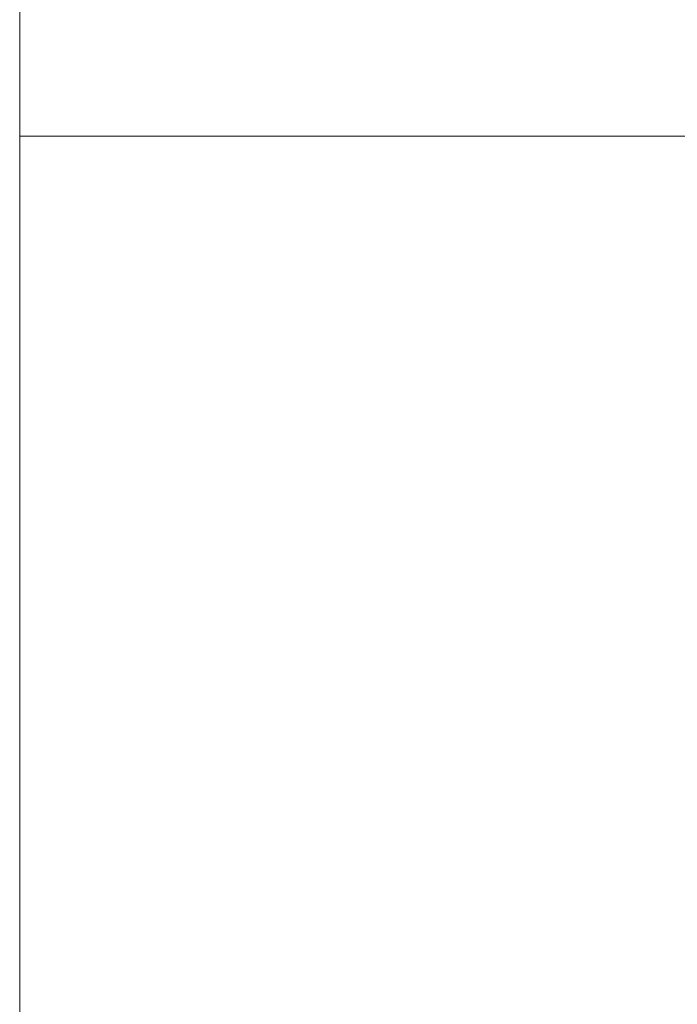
# Model space of a CAD drawing. Header units: millimetres. Extents: x -3388 to 301539, y -5590 to 54660.
# Tile 122 of 216: x 59782 to 60955, y 23101 to 24859. Entities that reach past the tile are written whole.
import ezdxf

# ---------------------------------------------------------------- set-up
doc = ezdxf.new("R2010")
doc.units = ezdxf.units.MM
doc.layers.add('A-FLOR', color=192, linetype='Continuous', lineweight=13)
doc.layers.add('I-FURN', color=30, linetype='Continuous', lineweight=13)

# ---------------------------------------------------------------- blocks, each defined once
blk = doc.blocks.new('stadhuis Zoetermeer_constructie_4_rvt-1-4e verdieping - bouwdeel 3_ 4_ 5')
at = {"layer": 'A-FLOR', "color": 8, "lineweight": 9}
blk.add_line((59781.9, 20025), (59781.9, 25399.2), dxfattribs=at)
blk = doc.blocks.new('82_FU_WPB_AV_oth_tapijt - 4550x4550x20-18287897-4e verdieping - bouwdeel 3_ 4_ 5')
at = {"layer": 'I-FURN', "color": 8, "lineweight": 9}
blk.add_line((-2275, -2156.6), (3555.9, -2156.6), dxfattribs=at)
blk = doc.blocks.new('Stadhuis Zoetermeer_OTH_interieur_rvt-1-4e verdieping - bouwdeel 3_ 4_ 5')
at = {"color": 8, "lineweight": 9, "rotation": 180}
blk.add_blockref('82_FU_WPB_AV_oth_tapijt - 4550x4550x20-18287897-4e verdieping - bouwdeel 3_ 4_ 5', (63337.8, 22494.2), dxfattribs=at)

msp = doc.modelspace()

# ---------------------------------------------------------------- block references
at = {"lineweight": 5}
for name in ['stadhuis Zoetermeer_constructie_4_rvt-1-4e verdieping - bouwdeel 3_ 4_ 5', 'Stadhuis Zoetermeer_OTH_interieur_rvt-1-4e verdieping - bouwdeel 3_ 4_ 5']:
    msp.add_blockref(name, (0, 0), dxfattribs=at)

doc.saveas('drawing.dxf')
